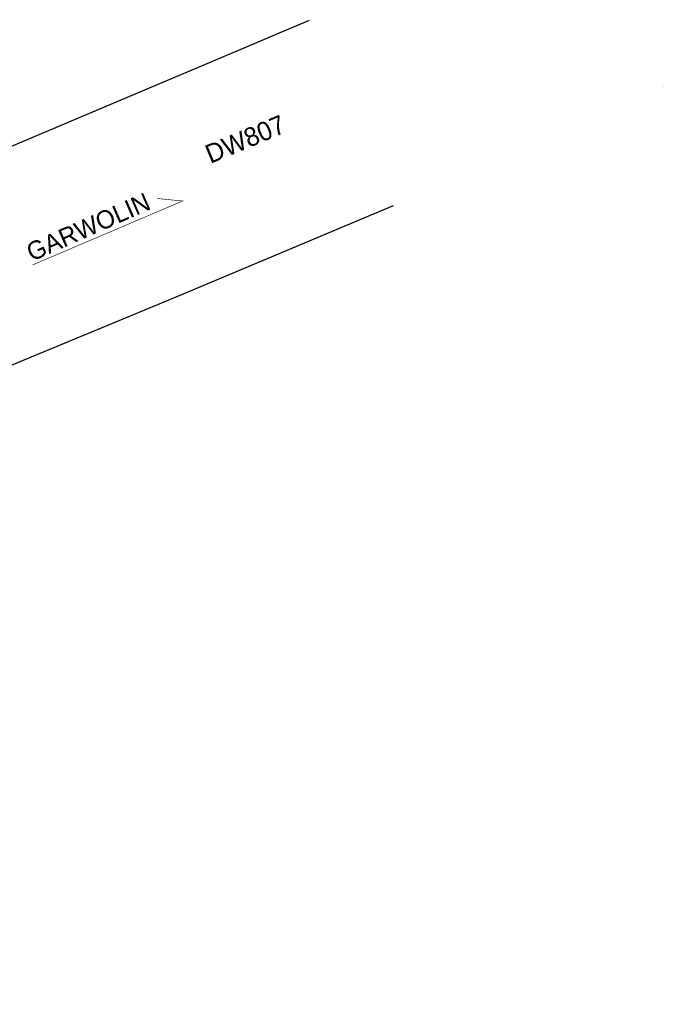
# Model space of a CAD drawing. Header units: metres. Extents: x 0 to 26143134280, y 0 to 27770722853.
# Tile 5 of 5: x 7549945 to 7549998, y 5738652 to 5738733. Entities that reach past the tile are written whole.
import ezdxf
from ezdxf import colors
from ezdxf.entities.mleader import LeaderData, LeaderLine
from ezdxf.math import Vec2, Vec3

# ---------------------------------------------------------------- set-up
doc = ezdxf.new("R2010")
doc.units = ezdxf.units.M
doc.linetypes.add('HIDDEN', pattern=[0.375, 0.25, -0.125])
doc.layers.add('_STYL_OPIS', color=7, linetype='Continuous', lineweight=0)
doc.layers.add('_STYL_OPISY', color=7, linetype='Continuous')
doc.styles.get("Standard").update_dxf_attribs({"font": 'romans.shx', "width": 0.75})

msp = doc.modelspace()

# ---------------------------------------------------------------- linework, layer by layer
at = {"layer": '_STYL_OPIS', "color": 1, "linetype": 'HIDDEN', "lineweight": 35, "ltscale": 5, "const_width": 0.1, "flags": 128}
for points in [[(7549862.862, 5738686.164), (7549870.141, 5738689.349), (7549880.58, 5738693.92), (7549891.588, 5738698.739), (7549903.88, 5738705.24), (7549907.502, 5738706.771), (7549911.2, 5738708.33), (7549915.44, 5738710.13), (7549919.411, 5738711.81), (7549922.552, 5738713.141), (7549926.262, 5738714.711), (7549929.022, 5738715.881), (7549932.898, 5738717.524), (7549936.41, 5738719), (7549943.9, 5738722.17), (7549945.741, 5738722.95), (7549947.591, 5738723.73), (7549949.9, 5738724.71), (7549957.198, 5738727.793), (7549960.62, 5738729.24), (7549964.31, 5738730.8), (7549966.16, 5738731.59), (7549968.369, 5738732.52), (7549968.849, 5738732.723)], [(7549998.045, 5738727.327), (7549998.03, 5738727.32)], [(7549868.838, 5738672.884), (7549898.072, 5738685.051), (7549922.05, 5738695.046), (7549939.904, 5738702.479), (7549957.915, 5738709.944), (7549975.773, 5738717.451)]]:
    msp.add_lwpolyline(points, dxfattribs=at)
at = {"layer": '_STYL_OPISY', "linetype": 'Continuous', "const_width": 0.05}
msp.add_lwpolyline([(7549946.022, 5738712.557), (7549958.396, 5738717.829), (7549956.285, 5738718.04)], dxfattribs=at)

# ---------------------------------------------------------------- leaders
at = {"layer": '_STYL_OPISY', "linetype": 'Continuous'}
ml = msp.add_multileader_mtext('Standard', dxfattribs=at)
ml.set_content('{\\fArial|b0|i0|c238|p34;\\W0.95;DW807}', color=256)
ml.set_leader_properties(linetype='Continuous')
ml.build(insert=Vec2(0, 0))
ml.multileader.update_dxf_attribs({"text_right_attachment_type": 6, "dogleg_length": 0.36, "arrow_head_size": 0.187})
ctx = ml.context
ctx.base_point, ctx.char_height, ctx.arrow_head_size, ctx.landing_gap_size, ctx.plane_origin, ctx.plane_x_axis, ctx.plane_y_axis = Vec3(7549960.539, 5738721.652), 1.5552, 0.187, 0.0933, Vec3(7549940.629, 5738730.128), Vec3(0.922624, 0.3857), Vec3(-0.3857, 0.922624)
ctx.right_attachment, ctx.text_align_type = 6, 2
notes = []
notes.append((ctx, [(0, (0, 0, 0), (0, 0), (1, 0), 1, [])]))
ctx.mtext.insert, ctx.mtext.text_direction, ctx.mtext.rotation, ctx.mtext.alignment, ctx.mtext.flow_direction = Vec3(7549966.436, 5738724.975), Vec3(0.922624, 0.3857), 0.395966, 3, 5
ml = msp.add_multileader_mtext('Standard', dxfattribs=at)
ml.set_content('{\\fArial|b0|i0|c238|p34;\\W0.95;GARWOLIN}', color=256)
ml.set_leader_properties(linetype='Continuous')
ml.build(insert=Vec2(0, 0))
ml.multileader.update_dxf_attribs({"text_right_attachment_type": 6, "dogleg_length": 0.36, "arrow_head_size": 0.18})
ctx = ml.context
ctx.base_point, ctx.char_height, ctx.arrow_head_size, ctx.landing_gap_size, ctx.plane_origin, ctx.plane_x_axis, ctx.plane_y_axis = Vec3(7549945.832, 5738713.575), 1.5, 0.18, 0.09, Vec3(7549926.289, 5738721.301), Vec3(0.91515, 0.403114), Vec3(-0.403114, 0.91515)
ctx.right_attachment, ctx.text_align_type = 6, 2
notes.append((ctx, [(0, (0, 0, 0), (0, 0), (1, 0), 1, [])]))
ctx.mtext.insert, ctx.mtext.text_direction, ctx.mtext.rotation, ctx.mtext.alignment, ctx.mtext.flow_direction = Vec3(7549955.28, 5738718.57), Vec3(0.91515, 0.403114), 0.414917, 3, 5
for ctx, leaders in notes:
    for number, flags, end, landing, length, lines in leaders:
        leader = LeaderData()
        leader.index, (leader.has_last_leader_line, leader.has_dogleg_vector, leader.attachment_direction) = number, flags
        leader.last_leader_point, leader.dogleg_vector, leader.dogleg_length = Vec3(end), Vec3(landing), length
        for number, points, colour, breaks in lines:
            line = LeaderLine()
            line.index, line.vertices, line.color, line.breaks = number, Vec3.list(points), colors.encode_raw_color(colour), breaks
            leader.lines.append(line)
        ctx.leaders.append(leader)

doc.saveas('drawing.dxf')
